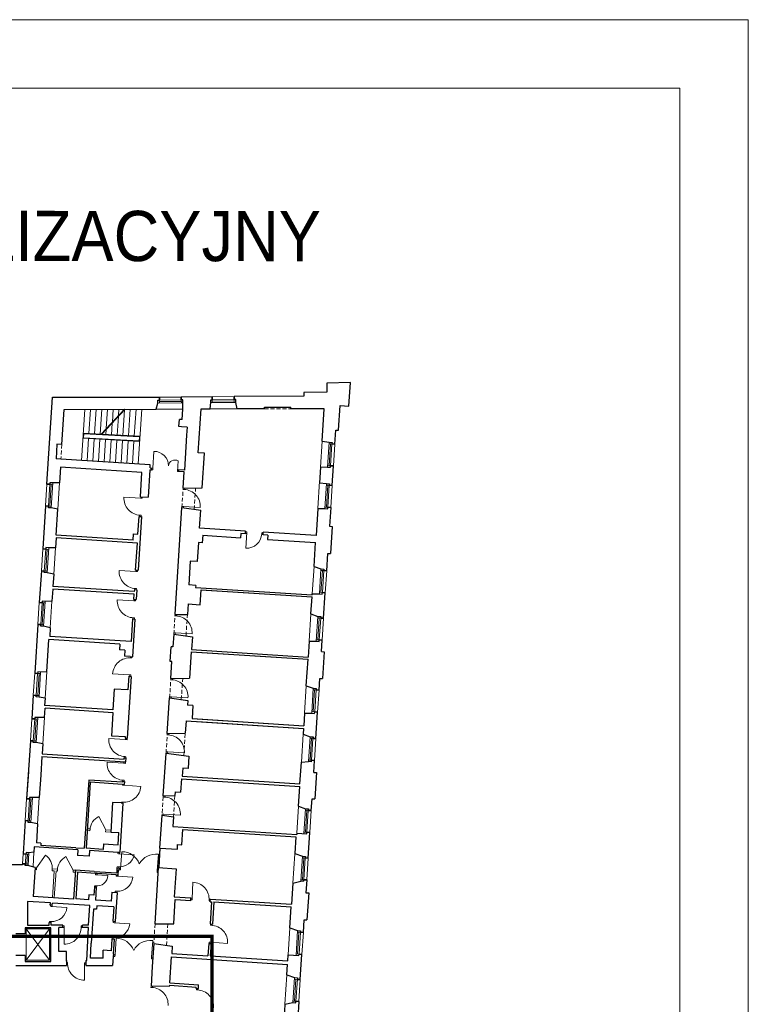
# Model space of a CAD drawing. Header units: centimetres. Extents: x 690840 to 714026, y 27673 to 40762.
# Tile 127 of 162: x 712522 to 712708, y 32249 to 32500. Entities that reach past the tile are written whole.
import ezdxf

# ---------------------------------------------------------------- set-up
doc = ezdxf.new("R2010")
doc.units = ezdxf.units.CM
doc.linetypes.add('DASHED', pattern=[19.05, 12.7, -6.35])
for name, color, linetype, lineweight in [('Drzwi i okna', 51, 'Continuous', 9), ('Opis', 102, 'Continuous', 9), ('Przekrojowa', 253, 'Continuous', 25), ('Ramka', 255, 'Continuous', 9), ('S3_obrys zakresu', 1, 'Continuous', 5), ('Widokowa', 140, 'Continuous', 9)]:
    doc.layers.add(name, color=color, linetype=linetype, lineweight=lineweight)
doc.layers.add('Obrys powierzchni', color=50, linetype='Continuous', lineweight=9, plot=False)
doc.styles.add('ARIELCE', font='arial.ttf', dxfattribs={"width": 0.9})

# ---------------------------------------------------------------- blocks, each defined once
blk = doc.blocks.new('zw$2918')
at = {"layer": 'Drzwi i okna', "color": 0}
for p, q in [((3569.7, -430.1), (3574.6, -344.7)), ((3695.7, -447.3), (3698.8, -392.9)), ((3569.1, -439.1), (3562.6, -438.7)), ((3569.7, -430.1), (3563.1, -429.7)), ((3569.7, -430.1), (3569.1, -439.1)), ((3696.2, -438.3), (3695.7, -447.3)), ((3695.7, -447.3), (3702.3, -447.7)), ((3696.2, -438.3), (3702.8, -438.7)), ((3723.9, -538.3), (3724.4, -531.7)), ((3732.9, -538.9), (3723.9, -538.3)), ((3731.9, -538.8), (3732.4, -531.6)), ((3731.9, -538.8), (3731.9, -538.8)), ((3507.5, -583.5), (3422.1, -578)), ((3506.5, -583.4), (3515.4, -584)), ((3507.9, -576.5), (3507.5, -583.5)), ((3515.4, -584), (3515.9, -576.8)), ((3718.3, -625), (3717.9, -631.5)), ((3727.3, -625.6), (3718.3, -625)), ((3725.9, -632.7), (3726.3, -625.6)), ((3726.3, -625.6), (3811.7, -631)), ((3500.9, -670.1), (3509.9, -670.7)), ((3501.9, -670.2), (3501.5, -676.2)), ((3509.9, -670.7), (3509.5, -676.4)), ((4042.2, -762.9), (4048.6, -763.3)), ((4049.1, -755.3), (4042.6, -754.9)), ((4048.9, -758.8), (4044, -838.7)), ((4048.6, -764.3), (4049.1, -755.3)), ((4125.3, -769), (4125.9, -760)), ((4125.4, -768), (4132, -768.4)), ((4125.9, -760), (4132.5, -760.4)), ((3483.3, -957.6), (3398, -952.1)), ((3483.8, -950.6), (3483.3, -957.6)), ((3491.3, -958.1), (3491.8, -950.9)), ((3482.3, -957.6), (3491.3, -958.1)), ((3476.7, -1044.3), (3485.7, -1044.9)), ((3477.7, -1044.3), (3477.3, -1050.3)), ((3485.7, -1044.9), (3485.3, -1050.6)), ((3473.5, -1107.4), (3388.1, -1101.9)), ((3473.9, -1100.4), (3473.5, -1107.4)), ((3481.4, -1107.9), (3481.9, -1100.7)), ((3472.5, -1107.3), (3481.4, -1107.9)), ((3466.9, -1194), (3475.9, -1194.6)), ((3467.9, -1194.1), (3467.5, -1200.1)), ((3475.9, -1194.6), (3475.5, -1200.3)), ((3682.3, -1184), (3682.7, -1177.4)), ((3691.2, -1184.6), (3682.3, -1184)), ((3690.2, -1184.5), (3690.7, -1177.3)), ((3690.2, -1184.5), (3690.2, -1184.5)), ((3676.7, -1270.7), (3676.3, -1277.2)), ((3685.7, -1271.3), (3676.7, -1270.7)), ((3684.2, -1278.3), (3684.7, -1271.2)), ((3684.7, -1271.2), (3770, -1276.7)), ((3454.2, -1398.8), (3463.2, -1399.3)), ((3455.2, -1398.8), (3455.6, -1392.8)), ((3463.2, -1399.3), (3463.6, -1393.3)), ((3449.9, -1485.6), (3364.5, -1480.3)), ((3448.9, -1485.5), (3457.8, -1486.1)), ((3449.4, -1492.6), (3449.9, -1485.6)), ((3457.8, -1486.1), (3457.4, -1493.1)), ((3661.2, -1510.3), (3661.7, -1503.7)), ((3669.2, -1510.8), (3669.6, -1504.2)), ((3669.6, -1504.2), (3669.6, -1504.2)), ((3670.2, -1510.9), (3661.2, -1510.3)), ((3669.2, -1510.8), (3669.2, -1510.8)), ((3655.6, -1597), (3655.2, -1603.5)), ((3664.6, -1597.6), (3655.6, -1597)), ((3663.2, -1604), (3663.6, -1597.5)), ((3663.6, -1597.5), (3748.9, -1603)), ((3430.5, -1809), (3430.1, -1816)), ((3438.1, -1816.6), (3438.5, -1809.5)), ((3642.9, -1791.7), (3643.5, -1785.1)), ((3651.9, -1792.3), (3642.9, -1791.7)), ((3650.9, -1792.2), (3651.4, -1785)), ((3650.9, -1792.2), (3650.9, -1792.2)), ((3651.3, -1785.6), (3651.3, -1785.6)), ((3430.1, -1816), (3344.8, -1810.6)), ((3429.1, -1816), (3438.1, -1816.6)), ((3423.5, -1902.7), (3432.5, -1903.3)), ((3424.5, -1902.8), (3424.1, -1908.8)), ((3432.5, -1903.3), (3432.1, -1909.3)), ((3637.4, -1878.4), (3637, -1884.9)), ((3646.4, -1879), (3637.4, -1878.4)), ((3644.9, -1886), (3645.4, -1879)), ((3645.4, -1879), (3730.7, -1884.4)), ((3421.3, -1936.7), (3336, -1931.2)), ((3420.3, -1936.7), (3429.3, -1937.3)), ((3421.8, -1929.7), (3421.3, -1936.7)), ((3429.3, -1937.3), (3429.7, -1930.2)), ((3414.7, -2023.4), (3423.7, -2024)), ((3415.1, -2048.8), (3415.3, -2044.5)), ((3424, -2049.4), (3415.1, -2048.8)), ((3415.7, -2023.5), (3415.3, -2029.5)), ((3423.3, -2045.1), (3423, -2049.3)), ((3423, -2049.3), (3508.4, -2054.9)), ((3423.7, -2024), (3423.3, -2030)), ((3622.6, -2109.1), (3623, -2102.5)), ((3631.6, -2109.6), (3622.6, -2109.1)), ((3630.6, -2109.6), (3631, -2103)), ((3630.6, -2109.6), (3630.6, -2109.5)), ((3631, -2103), (3631, -2103)), ((3409.4, -2135.5), (3409.1, -2139.3)), ((3418.4, -2136.1), (3409.4, -2135.5)), ((3417.4, -2136), (3417.1, -2139.9)), ((3617, -2195.8), (3616.6, -2202.3)), ((3626, -2196.4), (3617, -2195.8)), ((3624.6, -2202.8), (3625, -2196.3)), ((3625, -2196.3), (3710.3, -2201.8)), ((3390.5, -2398.4), (3390.9, -2391.8)), ((3399.6, -2399), (3390.6, -2398.4)), ((3395, -2398.7), (3474.8, -2403.8)), ((3399.5, -2399), (3399.9, -2392.4)), ((3405.2, -2473.6), (3411.2, -2388.3)), ((3591.8, -2486.9), (3598, -2401.6)), ((3276.3, -2506.3), (3276.7, -2499.7)), ((3285.3, -2506.8), (3276.3, -2506.3)), ((3276.3, -2506.3), (3340.7, -2510.4)), ((3285.3, -2506.8), (3285.7, -2500.3)), ((3383.1, -2513.1), (3383.5, -2506.6)), ((3392.1, -2513.7), (3383.2, -2513.2)), ((3387.1, -2464.9), (3386.7, -2471.4)), ((3396.1, -2465.5), (3387.1, -2464.9)), ((3387.6, -2513.4), (3467.4, -2518.6)), ((3392.1, -2513.7), (3392.5, -2507.1)), ((3395.7, -2472), (3396.1, -2465.5)), ((3404.7, -2481.6), (3398.2, -2481.2)), ((3398.7, -2473.2), (3405.2, -2473.6)), ((3405.3, -2472.6), (3404.7, -2481.6)), ((3591.8, -2485.9), (3591.2, -2494.9)), ((3591.2, -2494.9), (3597.7, -2495.4)), ((3598.2, -2487.4), (3591.8, -2486.9)), ((3272.7, -2563.1), (3272.2, -2569.5)), ((3281.6, -2563.6), (3272.7, -2563.1)), ((3281.2, -2570.1), (3281.6, -2563.6)), ((3769.9, -2629.7), (3773.5, -2544.3)), ((3378.2, -2589.9), (3377.7, -2596.4)), ((3387.1, -2590.5), (3378.2, -2589.9)), ((3386.7, -2597), (3387.1, -2590.5)), ((3046.8, -2667.4), (3047.3, -2660.8)), ((3055.8, -2667.9), (3056.2, -2661.4)), ((3769.7, -2634.2), (3763.1, -2633.9)), ((3770.1, -2626.3), (3763.5, -2625.9)), ((3770.2, -2625.3), (3769.7, -2634.2)), ((3857, -2629.9), (3856.5, -2638.9)), ((3856.5, -2638.9), (3863, -2639.3)), ((3863.4, -2631.3), (3856.9, -2630.9)), ((3055.9, -2667.9), (3046.9, -2667.4)), ((3051.3, -2667.7), (3131.2, -2672.8)), ((3041.9, -2744.1), (3041.5, -2750.6)), ((3050.9, -2744.7), (3041.9, -2744.1)), ((3050.5, -2751.2), (3050.9, -2744.7)), ((3367.7, -2750.6), (3368.1, -2744.1)), ((3376.7, -2751.2), (3367.7, -2750.6)), ((3372.2, -2750.9), (3452, -2756.1)), ((3376.7, -2751.2), (3377.1, -2744.6)), ((3863.3, -2763.9), (3863.8, -2757.2)), ((3872.3, -2764.5), (3863.3, -2763.9)), ((3871.3, -2764.4), (3871.7, -2757.7)), ((3116.9, -2767.6), (3110.4, -2767.5)), ((3110.4, -2775.5), (3116.9, -2775.6)), ((3116.9, -2775.6), (3116.7, -2861.1)), ((3116.9, -2776.6), (3116.9, -2767.6)), ((3203.8, -2776.7), (3203.8, -2767.7)), ((3203.8, -2767.7), (3210.4, -2767.7)), ((3203.8, -2775.7), (3210.4, -2775.7)), ((3362.7, -2827.4), (3362.3, -2833.9)), ((3371.7, -2828), (3362.7, -2827.4)), ((3371.3, -2834.5), (3371.7, -2828)), ((3376.8, -2915.7), (3382.7, -2830.4)), ((3563.4, -2927.7), (3569, -2842.4)), ((3857.8, -2850.7), (3857.4, -2857.1)), ((3866.8, -2851.2), (3857.8, -2850.7)), ((3865.3, -2857.6), (3865.7, -2851.2)), ((3865.7, -2851.2), (3951.1, -2856.6)), ((3370.2, -2915.3), (3376.7, -2915.7)), ((3376.8, -2914.7), (3376.2, -2923.6)), ((3134.3, -2954.4), (3128.8, -2954.3)), ((3134.2, -2962.4), (3128.8, -2962.3)), ((3134.2, -2963.4), (3134.3, -2954.4)), ((3221.2, -2959.2), (3220.4, -3044.7)), ((3221.1, -2964.2), (3221.2, -2955.2)), ((3221.2, -2955.2), (3227.9, -2955.2)), ((3227.4, -2963.2), (3221.2, -2963.2)), ((3376.2, -2923.6), (3369.7, -2923.2)), ((3563.4, -2926.7), (3562.8, -2935.7)), ((3562.8, -2935.7), (3569.3, -2936.1)), ((3569.9, -2928.2), (3563.4, -2927.7)), ((3559.9, -3081.2), (3560.3, -3074.6)), ((3568.8, -3081.8), (3559.9, -3081.2)), ((3567.8, -3081.8), (3568.3, -3075.1)), ((3792, -3093.7), (3792.4, -3087)), ((3800.9, -3094.3), (3792, -3093.7)), ((3800, -3094.2), (3800.4, -3087.5))]:
    blk.add_line(p, q, dxfattribs=at)
at = {"layer": 'Drzwi i okna', "color": 0, "ltscale": 1.6}
for p, q in [((3329.2, -2277.6), (3294.8, -2209.1)), ((2976.8, -2470.3), (3022.7, -2406.9)), ((3163, -2482.3), (3125.6, -2413.6))]:
    blk.add_line(p, q, dxfattribs=at)
for centre, radius, start, end in [((3576.9, -416.8), 72.1, 359.2141, 91.852), ((3682.4, -422.3), 33.7, 60.7354, 172.2871), ((3725.1, -625.3), 86.7, 356.2036, 87.8142), ((3508.7, -583.7), 86.7, 176.193, 267.8036), ((3484.5, -957.9), 86.7, 176.193, 267.8036), ((3474.7, -1107.6), 86.7, 176.193, 267.8036), ((3683.4, -1271), 86.7, 356.2036, 87.8142), ((3451.1, -1485.5), 86.7, 84.979, 176.5896), ((3662.4, -1597.3), 86.7, 356.2036, 87.8142), ((3644.1, -1878.7), 86.7, 356.2036, 87.8142), ((3431.3, -1816.3), 86.7, 176.193, 267.8036), ((3422.5, -1937), 86.7, 176.193, 267.8036), ((3421.8, -2049.4), 86.7, 264.7676, 356.3783), ((3623.8, -2196), 86.7, 356.2036, 87.8142), ((3326.4, -2279.7), 77.4, 114.1138, 177.9529), ((2975.9, -2472.7), 80.7, 354.5264, 54.6033), ((3399, -2388.1), 77.4, 264.5446, 348.3084), ((3410.9, -2483.8), 95.4, 20.051, 89.8558), ((3584.7, -2496.1), 95.4, 81.999, 151.8038), ((3163.5, -2484.8), 80.7, 117.9982, 178.0752), ((3283.1, -2505.9), 57.8, 264.0905, 355.5263), ((3770.1, -2631), 86.7, 356.1135, 87.7241), ((3864.5, -2850.9), 86.7, 356.2036, 87.8142), ((3117.1, -2774.3), 86.7, 269.771, 1.3816), ((3382.5, -2925.8), 95.4, 20.4286, 90.2334), ((3556.3, -2937), 95.4, 82.3767, 152.1814), ((3221, -2957.9), 86.7, 177.9873, 269.5979), ((3561, -3168.2), 86.7, 356.2036, 87.8142), ((3793.2, -3180.7), 86.7, 356.2036, 87.8142)]:
    blk.add_arc(centre, radius, start, end, dxfattribs=at)
at = {"layer": 'Drzwi i okna', "color": 0}
for centre, radius, start, end in [((3505.8, -661.7), 78.2, 84.6681, 87.9667), ((4047.9, -761), 77.8, 267.1102, 356.4843), ((4126.8, -764.7), 78.2, 174.843, 178.1416), ((3481.7, -1035.8), 78.2, 84.6681, 87.9667), ((3471.9, -1185.6), 78.2, 84.6681, 87.9667), ((3458.1, -1407.8), 78.2, 264.816, 268.1145), ((3428.5, -1894.2), 78.2, 84.6681, 87.9667), ((3419.7, -2014.9), 78.2, 84.6681, 87.9667), ((3414.5, -2127.1), 78.2, 84.6046, 87.9032), ((3482.9, -2482.5), 78.2, 174.3635, 177.6621), ((3513.6, -2484.6), 78.2, 354.1927, 357.4913), ((3283.2, -2485.4), 78.2, 264.6739, 267.9724), ((3389.8, -2512.7), 77.8, 266.3349, 355.7089), ((3388.7, -2512.3), 78.2, 264.6779, 267.9764), ((3778.7, -2630.1), 78.2, 355.2588, 358.5574), ((3053.6, -2667), 77.8, 266.3349, 355.7089), ((3052.5, -2666.5), 78.2, 264.6779, 267.9764), ((3374.4, -2750.2), 77.8, 266.3349, 355.7089), ((3195, -2772.3), 78.2, 178.2461, 181.5447), ((3373.3, -2749.8), 78.2, 264.6779, 267.9764), ((3143.1, -2959), 78.2, 357.8242, 1.1228), ((3454.5, -2924), 78.2, 174.7412, 178.0397), ((3485.2, -2926), 78.2, 354.5703, 357.8689)]:
    blk.add_arc(centre, radius, start, end, dxfattribs=at)
at = {"layer": 'Przekrojowa', "color": 0, "ltscale": 1.6}
for p, q in [((4577.8, 6.7), (4456.8, 3.7)), ((4456.8, 3.7), (4456.8, -41.3)), ((4570.1, -113.3), (4577.8, 6.7)), ((4456.8, -41.3), (4340.8, -44.1)), ((4340.8, -44.1), (4340.8, -62.1)), ((3029.2, -511.4), (3057.8, -68.3)), ((3057.8, -68.3), (3602.8, -67.7)), ((3587.4, -129.3), (3595.3, -97.5)), ((3872.8, -65.6), (3714.8, -66.8)), ((3861.6, -127.2), (3865.2, -95.4)), ((4340.8, -62.1), (3984.8, -64.7)), ((3999.3, -127.1), (3993.3, -94.3)), ((3105.4, -308.9), (3116.9, -130)), ((3116.9, -130), (3587.4, -129.3)), ((3718.4, -181.8), (3721.8, -129.5)), ((3801.1, -351.3), (3815.6, -127.2)), ((3815.6, -127.2), (3861.6, -127.2)), ((4139.3, -127), (3999.3, -127.1)), ((4139.3, -118.9), (4274.3, -118.8)), ((4139.3, -127), (4139.3, -118.9)), ((4274.3, -126.9), (4274.3, -118.8)), ((4443.9, -126.8), (4274.3, -126.9)), ((4433.2, -292.7), (4443.9, -126.8)), ((4517.1, -236.2), (4525.2, -110.4)), ((4525.2, -110.4), (4570.1, -113.3)), ((3703, -217.9), (3705.4, -181)), ((3718.4, -181.8), (3705.4, -181)), ((3716, -218.7), (3703, -217.9)), ((3744.4, -220.6), (3716, -218.7)), ((3744.4, -220.6), (3741.8, -260.9)), ((4498.5, -307.1), (4503.1, -235.3)), ((4503.1, -235.3), (4517.1, -236.2)), ((3741.8, -260.9), (3730.3, -440.5)), ((4433.2, -292.7), (4469.3, -297.5)), ((3080.4, -307.2), (3075.6, -382.1)), ((3105.4, -308.9), (3080.4, -307.2)), ((3833.1, -353.4), (3801.1, -351.3)), ((3100.5, -383.7), (3075.6, -382.1)), ((3556.6, -413.2), (3100.5, -383.7)), ((3821.6, -530.6), (3833.1, -353.4)), ((3099, -424.8), (3093.8, -504.8)), ((3514.1, -451.6), (3099, -424.8)), ((3506, -576.3), (3514.1, -451.6)), ((3555, -438.2), (3546, -578.9)), ((3555, -438.2), (3562.6, -438.7)), ((3555.6, -429.2), (3556.6, -413.2)), ((3555.6, -429.2), (3563.1, -429.7)), ((3562.6, -438.7), (3563.1, -429.7)), ((3702.3, -447.7), (3702.8, -438.7)), ((3729.7, -449.5), (3702.3, -447.7)), ((3730.3, -440.5), (3702.8, -438.7)), ((3724.4, -531.7), (3729.7, -449.5)), ((4424.8, -424.2), (4419.6, -504.3)), ((4424.8, -424), (4461.1, -424.7)), ((4484.8, -518.7), (4491.3, -418.9)), ((3093.8, -504.8), (3059.4, -505.5)), ((3724.4, -531.7), (3821.6, -530.6)), ((4419.6, -504.3), (4455.6, -509)), ((3506, -576.3), (3546, -578.9)), ((3022, -623.1), (3007.9, -842.7)), ((3085.1, -640), (3051.2, -632.8)), ((3076.5, -772.1), (3085.1, -640)), ((3682.7, -1177.4), (3717.9, -631.5)), ((3717.9, -631.5), (3814.2, -645.2)), ((3808.4, -736.6), (3814.2, -645.2)), ((4411.1, -635.7), (4402.1, -774.6)), ((4411.1, -635.5), (4447.4, -636.3)), ((4477.6, -630.5), (4471.4, -726.3)), ((3493.7, -766.9), (3499.6, -676.1)), ((3511.6, -676.9), (3493.9, -951.3)), ((3499.6, -676.1), (3511.6, -676.9)), ((4042.9, -751.6), (3808.4, -736.6)), ((4042, -764.6), (4042.9, -751.6)), ((4471.4, -726.3), (4485.4, -727.2)), ((4485.4, -727.2), (4476.4, -866.3)), ((3075.6, -786), (3072.4, -836.1)), ((3490.8, -812.8), (3075.6, -786)), ((3468.7, -797.4), (3076.5, -772.1)), ((3468.7, -797.4), (3470.8, -765.5)), ((3470.8, -765.5), (3493.7, -766.9)), ((3824.1, -772.7), (3821.6, -810.6)), ((3824.1, -772.7), (4017.7, -785.1)), ((4019.1, -763.1), (4017.7, -785.1)), ((4042, -764.6), (4019.1, -763.1)), ((4131.9, -770.3), (4132.7, -757.4)), ((4156.8, -771.9), (4131.9, -770.3)), ((4156.8, -771.9), (4131.9, -770.3)), ((4402.1, -774.6), (4132.7, -757.4)), ((4156.8, -771.9), (4155.4, -793.9)), ((4155.4, -793.9), (4399.9, -809.5)), ((3072.4, -836.1), (3038.1, -836.8)), ((3481.9, -950.6), (3490.8, -812.8)), ((3802.7, -809.4), (3796.4, -907.2)), ((3821.6, -810.6), (3802.7, -809.4)), ((4392, -931.6), (4399.9, -809.5)), ((3760.4, -904.9), (3752.6, -1026.6)), ((3796.4, -907.2), (3760.4, -904.9)), ((4456.7, -954.2), (4462.5, -865.4)), ((4462.5, -865.4), (4476.4, -866.3)), ((3000.7, -954.5), (2990.2, -1116.1)), ((3481.9, -950.6), (3493.9, -951.3)), ((4392, -931.6), (4427.5, -944.6)), ((3063.7, -971.3), (3029.9, -964.1)), ((3063.7, -971.3), (3059.7, -1033.5)), ((3058.8, -1047.5), (3054.8, -1109.5)), ((3473.9, -1074.3), (3058.8, -1047.5)), ((3474.8, -1060.3), (3059.7, -1033.5)), ((3475.5, -1050.3), (3474.8, -1060.3)), ((3475.5, -1050.3), (3487.4, -1051.1)), ((3487.4, -1051.1), (3484.2, -1101)), ((3788.5, -1028.9), (3752.6, -1026.6)), ((3788.5, -1028.9), (3787.9, -1038.9)), ((3787.9, -1038.9), (4382.6, -1077)), ((3811.2, -1127.4), (3816.2, -1050.6)), ((3816.2, -1050.6), (4382, -1087.1)), ((3816.2, -1050.6), (4382, -1087.1)), ((3841.1, -1052.2), (4382, -1087.1)), ((3841.1, -1052.2), (4382, -1087.1)), ((3472.2, -1100.2), (3473.9, -1074.3)), ((3472.2, -1100.2), (3484.2, -1101)), ((4376.4, -1174.1), (4382, -1087.1)), ((4382.6, -1077), (4383, -1071.3)), ((4383, -1071.1), (4419.3, -1071.8)), ((4441.1, -1196.7), (4449.5, -1066)), ((3054.8, -1109.5), (3020.4, -1110.3)), ((3749.3, -1123.4), (3745.9, -1176.6)), ((3749.3, -1123.4), (3811.2, -1127.4)), ((3465.8, -1200), (3458.3, -1315.8)), ((3477.8, -1200.8), (3465.4, -1393.4)), ((3465.8, -1200), (3477.8, -1200.8)), ((3682.7, -1177.4), (3745.9, -1176.6)), ((4376.4, -1174.1), (4411.9, -1187.1)), ((2983, -1227.9), (2966.9, -1477.4)), ((3046.1, -1244.7), (3012.2, -1237.6)), ((3046.1, -1244.7), (3043.2, -1289)), ((3028.5, -1470.8), (3039.3, -1304.8)), ((3401.4, -1328.2), (3039.3, -1304.8)), ((3458.3, -1315.8), (3043.2, -1289)), ((3676.3, -1277.2), (3672, -1343)), ((3676.3, -1277.2), (3771.6, -1290.7)), ((3771.6, -1290.7), (3767.4, -1356)), ((3401.4, -1328.2), (3399.5, -1358.1)), ((3658.2, -1417.3), (3663, -1342.5)), ((3672, -1343), (3663, -1342.5)), ((3767.4, -1356), (4362.2, -1394.4)), ((4367.4, -1313.8), (4362.2, -1394.4)), ((4367.4, -1313.6), (4403.7, -1314.3)), ((4430.1, -1366.4), (4433.9, -1308.5)), ((3427.4, -1359.9), (3399.5, -1358.1)), ((3427.4, -1359.9), (3425.5, -1389.8)), ((3453.4, -1391.6), (3425.5, -1389.8)), ((3453.4, -1392.6), (3453.4, -1391.6)), ((3453.4, -1392.6), (3465.4, -1393.4)), ((3764.6, -1367.5), (3755.9, -1502.6)), ((3764.6, -1367.5), (4361.4, -1406)), ((3820.5, -1371.1), (4361.4, -1406)), ((4352.7, -1540.8), (4361.4, -1406)), ((4430.1, -1366.4), (4444.1, -1367.3)), ((4444.1, -1367.3), (4435.3, -1504.5)), ((3667.2, -1417.9), (3658.2, -1417.3)), ((3661.7, -1503.7), (3667.2, -1417.9)), ((3028.5, -1470.8), (2997.1, -1471.5)), ((3458.9, -1493.2), (3438.5, -1809.5)), ((3446.9, -1492.4), (3442.4, -1562.3)), ((3446.9, -1492.4), (3458.9, -1493.2)), ((3661.7, -1503.7), (3755.9, -1502.6)), ((4417.4, -1563.4), (4421.3, -1503.6)), ((4421.3, -1503.6), (4435.3, -1504.5)), ((3372.6, -1557.8), (3365.7, -1664.6)), ((3442.4, -1562.3), (3372.6, -1557.8)), ((4352.7, -1540.8), (4388.2, -1553.8)), ((2959.7, -1589.1), (2951.9, -1709.9)), ((3019.8, -1605.3), (2988.9, -1598.8)), ((3019.8, -1605.3), (3017.4, -1642.1)), ((3643.5, -1785.1), (3655.2, -1603.5)), ((3655.2, -1603.5), (3748.6, -1616.7)), ((3016.5, -1703.3), (3019.5, -1656.2)), ((3365.7, -1664.6), (3017.4, -1642.1)), ((3367.8, -1678.7), (3019.5, -1656.2)), ((3748.6, -1616.7), (3747, -1640.5)), ((3774, -1642.2), (3747, -1640.5)), ((3774, -1642.2), (3769.7, -1708.5)), ((3016.5, -1703.3), (2982.1, -1704)), ((3360.1, -1798.2), (3367.8, -1678.7)), ((3769.7, -1708.5), (4339.5, -1745.3)), ((3769.7, -1708.5), (4339.5, -1745.3)), ((4343.7, -1680.4), (4339.5, -1745.3)), ((4343.7, -1680.3), (4380, -1681)), ((4401.5, -1809.9), (4410.2, -1675.2)), ((3738.9, -1720.1), (3734.8, -1784)), ((3738.9, -1720.1), (4338.6, -1758.9)), ((3797.8, -1723.9), (4338.6, -1758.9)), ((3798.6, -1710.4), (4339.5, -1745.3)), ((3798.6, -1710.4), (4339.5, -1745.3)), ((4338.6, -1758.9), (4336.8, -1788.2)), ((3429.9, -1802.7), (3360.1, -1798.2)), ((3429.5, -1809), (3429.9, -1802.7)), ((3429.5, -1809), (3438.5, -1809.5)), ((3643.4, -1785.1), (3734.8, -1784)), ((4336.8, -1788.2), (4372.3, -1801.2)), ((2944.7, -1821.6), (2925.6, -2118)), ((3007.7, -1838.5), (2973.9, -1831.3)), ((3007.7, -1838.5), (3004.5, -1888.8)), ((3003.6, -1902.7), (2997.4, -1998.2)), ((3003.6, -1902.7), (3430.7, -1930.3)), ((3004.5, -1888.8), (3422.6, -1915.7)), ((3422.6, -1915.7), (3423.1, -1908.8)), ((3423.1, -1908.8), (3432.1, -1909.3)), ((3432.1, -1909.3), (3430.7, -1930.3)), ((3623, -2102.5), (3637, -1884.9)), ((3637, -1884.9), (3753.3, -1901.4)), ((3753.3, -1901.4), (3749.2, -1964.3)), ((4320.4, -2041.7), (4327.5, -1931.1)), ((4327.5, -1931.1), (4364.1, -1928.5)), ((4378.8, -1929.5), (4364.1, -1928.5)), ((4390.3, -1983.6), (4394.2, -1922.7)), ((2934.4, -1981.3), (2925.6, -2118)), ((2997.4, -1998.2), (2990.1, -2111.4)), ((3722.3, -1962.5), (3719.6, -2002.9)), ((3719.6, -2002.9), (4320.4, -2041.7)), ((3749.2, -1964.3), (3722.3, -1962.5)), ((4390.3, -1983.6), (4404.3, -1984.5)), ((4404.3, -1984.5), (4395.6, -2118.6)), ((3242.4, -2022.4), (3219.9, -2370.6)), ((3250.6, -2033.9), (3228.7, -2371.2)), ((3415, -2033.5), (3242.4, -2022.4)), ((3414.3, -2044.5), (3250.6, -2033.9)), ((3414.3, -2044.5), (3423.3, -2045.1)), ((3415.2, -2029.5), (3415, -2033.5)), ((3415.2, -2029.5), (3424.3, -2030.1)), ((3424.3, -2030.1), (3423.3, -2045.1)), ((3715.8, -2016.3), (3711.4, -2084.1)), ((3715.8, -2016.3), (4319.5, -2055.2)), ((4313, -2155.9), (4319.5, -2055.2)), ((2990.1, -2111.4), (2955.8, -2112.2)), ((3623, -2102.5), (3682.2, -2101.8)), ((3683.4, -2082.3), (3682.2, -2101.8)), ((3683.4, -2082.3), (3711.4, -2084.1)), ((3364.3, -2136.4), (3354.5, -2288.2)), ((3408.1, -2139.3), (3364.3, -2136.4)), ((3417.1, -2139.9), (3400.8, -2392.4)), ((3408.1, -2139.3), (3417.2, -2139.9)), ((4313, -2155.9), (4348.5, -2168.9)), ((4377.7, -2178.6), (4381.7, -2117.7)), ((4381.7, -2117.7), (4395.6, -2118.6)), ((3605.8, -2369.9), (3616.6, -2202.3)), ((3616.6, -2202.3), (3675.2, -2210.6)), ((3675.2, -2210.6), (3672, -2260)), ((2918.4, -2229.8), (2907.4, -2399.4)), ((2981.4, -2246.6), (2947.6, -2239.5)), ((2981.4, -2246.6), (2975.2, -2342.8)), ((3672, -2260), (4303.7, -2300.7)), ((3354.5, -2288.2), (3396.2, -2290.9)), ((3392.2, -2352.8), (3396.2, -2290.9)), ((3718.1, -2353.1), (3723.1, -2275.3)), ((3723.1, -2275.3), (4298.9, -2312.4)), ((4298.9, -2312.4), (4293.5, -2397)), ((4304.1, -2293.9), (4303.7, -2300.7)), ((4362.1, -2421.1), (4370.5, -2290.4)), ((2998.2, -2344.3), (2975.2, -2342.8)), ((2998.2, -2344.3), (2997.4, -2356.3)), ((3177.2, -2367.9), (2997.4, -2356.3)), ((3317.6, -2348), (3315.7, -2376.8)), ((3317.6, -2348), (3392.2, -2352.8)), ((3694.6, -2375.6), (3696.1, -2351.7)), ((3696.1, -2351.7), (3718.1, -2353.1)), ((2963.1, -2390.5), (2937.6, -2393.6)), ((2964.8, -2364.3), (2963.1, -2390.5)), ((3186.3, -2378.6), (2964.8, -2364.3)), ((3177.2, -2367.9), (3219.9, -2370.6)), ((3186.3, -2378.6), (3184.4, -2407.5)), ((3244.3, -2411.4), (3184.4, -2407.5)), ((3315.7, -2376.8), (3228.7, -2371.2)), ((3246.1, -2382.5), (3244.3, -2411.4)), ((3391.8, -2391.9), (3246.1, -2382.5)), ((3400.8, -2392.4), (3391.8, -2391.9)), ((3605.8, -2369.9), (3694.6, -2375.6)), ((4293.5, -2397), (4332.9, -2411.4)), ((2903.8, -2455.3), (2838.2, -2455.3)), ((2904.2, -2449.8), (2903.8, -2455.3)), ((2968.8, -2468.8), (2932.2, -2459.4)), ((2968.8, -2468.8), (2959.2, -2617.5)), ((3174.5, -2483.1), (3165, -2630.7)), ((3270.3, -2489.2), (3174.5, -2483.1)), ((3184.9, -2493.7), (3176.2, -2629.5)), ((3275.7, -2499.6), (3184.9, -2493.7)), ((3270.3, -2489.2), (3385.1, -2496.6)), ((3285.7, -2500.3), (3275.7, -2499.6)), ((3381.5, -2506.4), (3285.7, -2500.3)), ((3381.5, -2506.4), (3393.4, -2507.2)), ((3386.7, -2471.4), (3385.1, -2496.6)), ((3386.7, -2471.4), (3398.8, -2472.2)), ((3393.4, -2507.2), (3395.1, -2481)), ((3395.1, -2481), (3398.2, -2481.2)), ((3398.2, -2481.2), (3398.8, -2472.2)), ((3580.8, -2757.1), (3599.3, -2469.7)), ((3599.3, -2469.7), (3688.2, -2475.4)), ((3688.2, -2475.4), (3678.9, -2618.1)), ((4283.7, -2548.6), (4276.7, -2656.7)), ((4283.7, -2548.6), (4324.7, -2538.7)), ((4339.5, -2539.7), (4324.7, -2538.7)), ((4354.9, -2532.9), (4350.7, -2597.7)), ((3243.6, -2608.8), (3242, -2633.7)), ((3268.6, -2610.4), (3243.6, -2608.8)), ((3271.2, -2569.5), (3268.6, -2610.4)), ((3281.2, -2570.1), (3271.2, -2569.5)), ((3281.2, -2570.1), (3277, -2636)), ((3359.8, -2595.2), (3356.8, -2641.1)), ((3359.8, -2595.2), (3387.6, -2597)), ((3387.6, -2597), (3378.1, -2744.7)), ((4350.7, -2597.7), (4364.7, -2598.6)), ((4364.7, -2598.6), (4355.8, -2736.8)), ((3046.9, -2649.8), (2930.1, -2642.2)), ((2930.1, -2642.2), (2930.1, -2763.2)), ((3165, -2630.7), (2959.2, -2617.5)), ((3046.3, -2660.7), (3046.9, -2649.8)), ((3056.2, -2661.4), (3046.3, -2660.7)), ((3056.2, -2661.4), (3056.8, -2650.4)), ((3247.5, -2662.7), (3056.8, -2650.4)), ((3242, -2633.7), (3176.2, -2629.5)), ((3241.8, -2763.5), (3247.5, -2662.7)), ((3356.8, -2641.1), (3277, -2636)), ((3283.1, -2664.4), (3281.9, -2682.4)), ((3370.9, -2670.1), (3283.1, -2664.4)), ((3676.1, -2756), (3684.1, -2632.1)), ((3678.9, -2618.1), (3763.8, -2623.6)), ((3684.1, -2632.1), (3762.9, -2637.2)), ((3762.9, -2637.2), (3763.8, -2623.6)), ((3868.7, -2644), (3861.4, -2757.1)), ((3862.8, -2643.6), (3863.6, -2630.1)), ((3862.8, -2643.6), (3868.7, -2644)), ((3863.6, -2630.1), (4276.7, -2656.7)), ((3880.7, -2644.8), (3873.4, -2757.9)), ((3880.7, -2644.8), (4275.8, -2670.3)), ((3267, -2681.4), (3255.7, -2856.1)), ((3281.9, -2682.4), (3267, -2681.4)), ((3370.9, -2670.1), (3366.3, -2743.9)), ((4269, -2776.7), (4275.8, -2670.3)), ((2930.1, -2763.2), (3040.5, -2763.2)), ((3040.5, -2763.2), (3040.8, -2758.7)), ((3040.8, -2758.7), (3041.2, -2750.4)), ((3051.2, -2751), (3041.2, -2750.4)), ((3050.5, -2763.5), (3050.7, -2759.3)), ((3090.8, -2763.5), (3050.5, -2763.5)), ((3050.7, -2759.3), (3051.2, -2751)), ((3110.4, -2763.5), (3090.8, -2763.5)), ((3110.4, -2775.5), (3110.4, -2763.5)), ((3241.8, -2763.5), (3210.4, -2763.5)), ((3210.4, -2775.5), (3210.4, -2763.5)), ((3366.3, -2743.9), (3378.1, -2744.7)), ((3580.8, -2757.1), (3676.1, -2756)), ((3861.4, -2757.1), (3873.4, -2757.9)), ((4337.6, -2800.8), (4341.8, -2735.9)), ((4341.8, -2735.9), (4355.8, -2736.8)), ((2918.9, -2808.1), (2870.9, -2808.1)), ((3048.6, -2777), (2918.9, -2777)), ((2918.9, -2777), (2918.9, -2808.1)), ((3048.6, -2949.8), (3048.6, -2777)), ((3090.8, -2897.5), (3090.8, -2775.5)), ((3110.4, -2775.5), (3090.8, -2775.5)), ((3241.8, -2775.5), (3210.4, -2775.5)), ((3232.4, -2943.5), (3241.8, -2775.5)), ((4269, -2776.7), (4308.4, -2791.1)), ((3250.8, -2931.7), (3255.7, -2856.1)), ((3360.5, -2833.8), (3356.7, -2894.6)), ((3360.5, -2833.8), (3356.7, -2894.6)), ((3360.5, -2833.8), (3372.3, -2834.5)), ((3372.3, -2834.5), (3367.4, -2911.1)), ((3574.4, -2856.9), (3566.8, -2974.4)), ((3574.4, -2856.9), (3668.7, -2870.3)), ((3854.9, -2857), (3850.9, -2919.8)), ((3854.9, -2857), (3866.9, -2857.7)), ((3866.9, -2857.7), (3862.9, -2920.6)), ((3128.8, -2897.5), (3090.8, -2897.5)), ((3128.8, -2947.5), (3128.8, -2897.5)), ((3315.6, -2931.7), (3315.6, -2892)), ((3356.7, -2894.6), (3315.6, -2892)), ((3367.4, -2911.1), (3370.5, -2911.3)), ((3369.7, -2923.2), (3370.5, -2911.3)), ((3668.7, -2870.3), (3666.3, -2907.9)), ((3666.3, -2907.9), (3850.9, -2919.8)), ((4258, -2946.1), (4260, -2915.8)), ((4322.1, -3041.3), (4330.4, -2912.5)), ((2918.9, -2919.1), (2870.9, -2919.1)), ((2918.9, -2919.1), (2918.9, -2949.8)), ((2918.9, -2949.8), (3048.6, -2949.8)), ((3128.8, -2943.5), (3128.8, -2969.1)), ((3227.4, -2943.5), (3227.4, -2969.1)), ((3227.4, -2943.5), (3232.4, -2943.5)), ((3315.6, -2931.7), (3250.8, -2931.7)), ((3366.6, -2923), (3363.6, -2969.1)), ((3366.6, -2923), (3369.7, -2923.2)), ((3366.6, -2923), (3369.7, -2923.2)), ((3656.5, -3058.7), (3665.1, -2925.5)), ((3665.1, -2925.5), (4256.9, -2963.7)), ((3862.9, -2920.6), (4258, -2946.1)), ((4253.5, -3017.2), (4256.9, -2963.7)), ((2870.9, -2969.1), (3128.8, -2969.1)), ((3227.4, -2969.1), (3363.6, -2969.1)), ((3566.8, -2974.4), (3560.3, -3074.7)), ((3656.5, -3058.7), (3803.2, -3068.2)), ((4253.5, -3017.2), (4292.9, -3031.6)), ((3560.3, -3074.7), (3655.6, -3073.5)), ((3655.6, -3073.5), (3655.8, -3070.7)), ((3655.8, -3070.7), (3790.4, -3079.4)), ((3790, -3087), (3790.4, -3079.4)), ((3790, -3087), (3801.9, -3087.8)), ((3801.9, -3087.8), (3803.2, -3068.2)), ((4243.8, -3167.5), (4284.7, -3158.9)), ((4314.9, -3153), (4309.4, -3237.8)), ((4243.8, -3167.5), (4237.3, -3269.1))]:
    blk.add_line(p, q, dxfattribs=at)
at = {"layer": 'Przekrojowa', "color": 0}
for p, q in [((3595.2, -82.7), (3603, -82.6)), ((3595.3, -97.5), (3595.2, -82.7)), ((3603, -82.6), (3602.8, -67.7)), ((3602.8, -67.7), (3603, -82.6)), ((3714.9, -81.8), (3714.8, -66.8)), ((3714.8, -66.8), (3714.9, -81.8)), ((3722.7, -81.7), (3714.9, -81.8)), ((3721.8, -129.6), (3722.7, -81.7)), ((3865.2, -95.4), (3865.1, -80.6)), ((3865.1, -80.6), (3872.9, -80.6)), ((3872.9, -80.6), (3872.8, -65.6)), ((3872.8, -65.6), (3872.9, -80.6)), ((3984.9, -79.7), (3984.8, -64.7)), ((3984.8, -64.7), (3984.9, -79.7)), ((3992.7, -79.7), (3984.9, -79.7)), ((3992.8, -94.5), (3992.7, -79.7)), ((4469.3, -297.5), (4484.1, -298.4)), ((4484.1, -298.4), (4483.6, -306.2)), ((4483.6, -306.2), (4498.5, -307.1)), ((4498.5, -307.1), (4483.6, -306.2)), ((4461.1, -424.7), (4475.8, -425.7)), ((4475.8, -425.7), (4476.3, -417.9)), ((4476.3, -417.9), (4491.3, -418.9)), ((4491.3, -418.9), (4476.3, -417.9)), ((3044.2, -512.3), (3029.2, -511.4)), ((3029.2, -511.4), (3044.2, -512.3)), ((3044.7, -504.6), (3044.2, -512.3)), ((3059.4, -505.5), (3044.7, -504.6)), ((4455.6, -509), (4470.4, -510)), ((4470.4, -510), (4469.9, -517.7)), ((4469.9, -517.7), (4484.8, -518.7)), ((4484.8, -518.7), (4469.9, -517.7)), ((3037, -624.1), (3022, -623.1)), ((3022, -623.1), (3037, -624.1)), ((3036.5, -631.9), (3037, -624.1)), ((3051.2, -632.8), (3036.5, -631.9)), ((4447.4, -636.3), (4462.2, -637.3)), ((4462.2, -637.3), (4462.7, -629.5)), ((4462.7, -629.5), (4477.6, -630.5)), ((4477.6, -630.5), (4462.7, -629.5)), ((3022.8, -843.6), (3007.9, -842.7)), ((3007.9, -842.7), (3022.8, -843.6)), ((3023.3, -835.9), (3022.8, -843.6)), ((3038.1, -836.8), (3023.3, -835.9)), ((3015.6, -955.4), (3000.7, -954.5)), ((3000.7, -954.5), (3015.6, -955.4)), ((4427.5, -944.6), (4442.3, -945.5)), ((4442.3, -945.5), (4441.8, -953.3)), ((4441.8, -953.3), (4456.7, -954.2)), ((4456.7, -954.2), (4441.8, -953.3)), ((3015.1, -963.2), (3015.6, -955.4)), ((3029.9, -964.1), (3015.1, -963.2)), ((4419.3, -1071.8), (4434.1, -1072.8)), ((4434.1, -1072.8), (4434.6, -1065)), ((4434.6, -1065), (4449.5, -1066)), ((4449.5, -1066), (4434.6, -1065)), ((3005.2, -1117.1), (2990.2, -1116.1)), ((2990.2, -1116.1), (3005.2, -1117.1)), ((3005.7, -1109.3), (3005.2, -1117.1)), ((3020.4, -1110.3), (3005.7, -1109.3)), ((4411.9, -1187.1), (4426.7, -1188)), ((4426.7, -1188), (4426.2, -1195.8)), ((4426.2, -1195.8), (4441.1, -1196.7)), ((4441.1, -1196.7), (4426.2, -1195.8)), ((2997.9, -1228.8), (2983, -1227.9)), ((2983, -1227.9), (2997.9, -1228.8)), ((2997.4, -1236.6), (2997.9, -1228.8)), ((3012.2, -1237.6), (2997.4, -1236.6)), ((4403.7, -1314.3), (4418.4, -1315.3)), ((4418.4, -1315.3), (4418.9, -1307.5)), ((4418.9, -1307.5), (4433.9, -1308.5)), ((4433.9, -1308.5), (4418.9, -1307.5)), ((2981.8, -1478.3), (2966.9, -1477.4)), ((2966.9, -1477.4), (2981.8, -1478.3)), ((2982.3, -1470.6), (2981.8, -1478.3)), ((2997.1, -1471.5), (2982.3, -1470.6)), ((4388.2, -1553.8), (4403, -1554.7)), ((4403, -1554.7), (4402.5, -1562.5)), ((2974.6, -1590.1), (2959.7, -1589.1)), ((2959.7, -1589.1), (2974.6, -1590.1)), ((2974.1, -1597.8), (2974.6, -1590.1)), ((2988.9, -1598.8), (2974.1, -1597.8)), ((4402.5, -1562.5), (4417.4, -1563.4)), ((4417.4, -1563.4), (4402.5, -1562.5)), ((2967.3, -1703.1), (2966.8, -1710.8)), ((2982.1, -1704), (2967.3, -1703.1)), ((4380, -1681), (4394.8, -1682)), ((4394.8, -1682), (4395.3, -1674.2)), ((4395.3, -1674.2), (4410.2, -1675.2)), ((4410.2, -1675.2), (4395.3, -1674.2)), ((2966.8, -1710.8), (2951.9, -1709.9)), ((2951.9, -1709.9), (2966.8, -1710.8)), ((4372.3, -1801.2), (4387, -1802.2)), ((4387, -1802.2), (4386.5, -1810)), ((2959.6, -1822.6), (2944.7, -1821.6)), ((2944.7, -1821.6), (2959.6, -1822.6)), ((2959.1, -1830.4), (2959.6, -1822.6)), ((2973.9, -1831.3), (2959.1, -1830.4)), ((4386.5, -1810), (4401.5, -1810.9)), ((4401.5, -1810.9), (4386.5, -1810)), ((4378.8, -1929.5), (4379.3, -1921.7)), ((4379.3, -1921.7), (4394.2, -1922.7)), ((4394.2, -1922.7), (4379.3, -1921.7)), ((2941, -2111.2), (2940.5, -2119)), ((2955.8, -2112.2), (2941, -2111.2)), ((2940.5, -2119), (2925.6, -2118)), ((2925.6, -2118), (2940.5, -2119)), ((4348.5, -2168.9), (4363.3, -2169.9)), ((4363.3, -2169.9), (4362.8, -2177.6)), ((4362.8, -2177.6), (4377.7, -2178.6)), ((4377.7, -2178.6), (4362.8, -2177.6)), ((2933.3, -2230.8), (2918.4, -2229.8)), ((2918.4, -2229.8), (2933.3, -2230.8)), ((2932.8, -2238.5), (2933.3, -2230.8)), ((2947.6, -2239.5), (2932.8, -2238.5)), ((4304.1, -2293.9), (4355.1, -2297.2)), ((4355.1, -2297.2), (4355.6, -2289.4)), ((4355.6, -2289.4), (4370.5, -2290.4)), ((4370.5, -2290.4), (4355.6, -2289.4)), ((2922.4, -2400.4), (2907.4, -2399.4)), ((2907.4, -2399.4), (2922.4, -2400.4)), ((2922.9, -2392.7), (2922.4, -2400.4)), ((2937.6, -2393.6), (2922.9, -2392.7)), ((2937.6, -2393.6), (2922.9, -2392.7)), ((4332.9, -2411.4), (4347.7, -2412.4)), ((4347.7, -2412.4), (4347.2, -2420.1)), ((2919.1, -2450.8), (2904.2, -2449.8)), ((2904.2, -2449.8), (2919.1, -2450.8)), ((2918.6, -2458.5), (2919.1, -2450.8)), ((2933.4, -2459.5), (2918.6, -2458.5)), ((4347.2, -2420.1), (4362.1, -2421.1)), ((4362.1, -2421.1), (4347.2, -2420.1)), ((4339.5, -2539.7), (4340, -2531.9)), ((4340, -2531.9), (4354.9, -2532.9)), ((4354.9, -2532.9), (4340, -2531.9)), ((4308.4, -2791.1), (4323.2, -2792)), ((4323.2, -2792), (4322.7, -2799.8)), ((4322.7, -2799.8), (4337.6, -2800.8)), ((4337.6, -2800.8), (4322.7, -2799.8)), ((4260, -2915.8), (4315, -2919.3)), ((4315, -2919.3), (4315.5, -2911.6)), ((4315.5, -2911.6), (4330.4, -2912.5)), ((4330.4, -2912.5), (4315.5, -2911.6)), ((4292.9, -3031.6), (4307.7, -3032.5)), ((4307.7, -3032.5), (4307.2, -3040.3)), ((4307.2, -3040.3), (4322.1, -3041.3)), ((4322.1, -3041.3), (4307.2, -3040.3)), ((4284.7, -3158.9), (4299.4, -3159.8)), ((4299.4, -3159.8), (4299.9, -3152.1)), ((4299.9, -3152.1), (4314.9, -3153)), ((4314.9, -3153), (4299.9, -3152.1))]:
    blk.add_line(p, q, dxfattribs=at)
at = {"layer": 'Widokowa', "color": 0}
for p, q in [((3722.4, -96.5), (3595.3, -97.5)), ((3715.2, -81.8), (3603, -82.6)), ((3603, -82.6), (3603.1, -97.4)), ((3715, -89.2), (3603, -90)), ((3714.9, -81.8), (3715.1, -96.6)), ((3992.8, -94.5), (3865.2, -95.4)), ((3985.1, -79.7), (3872.9, -80.6)), ((3872.9, -80.6), (3873, -95.4)), ((3985, -87.1), (3873, -88)), ((3984.9, -79.7), (3985, -94.5)), ((4469.3, -297.5), (4461.1, -424.7)), ((4483.6, -306.2), (4468.8, -305.2)), ((4476.2, -305.7), (4469, -417.5)), ((4483.6, -305.9), (4476.3, -417.9)), ((4476.3, -417.9), (4461.6, -417)), ((3036.9, -624.3), (3044.2, -512.3)), ((3044.2, -512.3), (3058.9, -513.3)), ((3044.3, -624.6), (3051.6, -512.8)), ((3051.2, -632.8), (3059.4, -505.5)), ((4455.6, -509), (4447.4, -636.3)), ((4469.9, -517.7), (4455.1, -516.8)), ((4462.5, -517.3), (4455.3, -629)), ((4469.9, -517.5), (4462.7, -629.5)), ((3037, -624.1), (3051.7, -625.1)), ((4462.7, -629.5), (4447.9, -628.5)), ((3015.6, -955.6), (3022.8, -843.6)), ((3022.8, -843.6), (3037.6, -844.6)), ((3023, -955.9), (3030.2, -844.1)), ((3029.9, -964.1), (3038.1, -836.8)), ((4427.5, -944.6), (4419.3, -1071.8)), ((4441.8, -953.3), (4427, -952.3)), ((4434.4, -952.8), (4427.2, -1064.6)), ((4441.8, -953.1), (4434.6, -1065)), ((3015.6, -955.4), (3030.4, -956.4)), ((4434.6, -1065), (4419.8, -1064.1)), ((2997.9, -1229.1), (3005.2, -1117.1)), ((3005.2, -1117.1), (3019.9, -1118)), ((3005.3, -1229.3), (3012.5, -1117.6)), ((3012.2, -1237.6), (3020.4, -1110.3)), ((4411.9, -1187.1), (4403.7, -1314.3)), ((4426.2, -1195.8), (4411.4, -1194.8)), ((4418.8, -1195.3), (4411.6, -1307.1)), ((4426.2, -1195.5), (4418.9, -1307.5)), ((2997.9, -1228.8), (3012.7, -1229.8)), ((4418.9, -1307.5), (4404.2, -1306.6)), ((2974.6, -1590.3), (2981.8, -1478.3)), ((2981.8, -1478.3), (2996.6, -1479.3)), ((2982, -1590.6), (2989.2, -1478.8)), ((2988.9, -1598.8), (2997.1, -1471.5)), ((4388.2, -1553.8), (4380, -1681)), ((2974.6, -1590.1), (2989.4, -1591)), ((4402.5, -1562.5), (4387.7, -1561.5)), ((4395.1, -1562), (4387.9, -1673.8)), ((4402.5, -1562.2), (4395.3, -1674.2)), ((2973.9, -1831.3), (2982.1, -1704)), ((4395.3, -1674.2), (4380.5, -1673.3)), ((2959.6, -1822.8), (2966.8, -1710.8)), ((2966.8, -1710.8), (2981.6, -1711.8)), ((2967, -1823.1), (2974.2, -1711.3)), ((4372.3, -1801.2), (4364.1, -1928.5)), ((4386.5, -1810), (4371.8, -1809)), ((4379.1, -1809.5), (4371.9, -1921.2)), ((4386.6, -1809.7), (4379.3, -1921.7)), ((2959.6, -1822.6), (2974.4, -1823.6)), ((4379.3, -1921.7), (4364.6, -1920.8)), ((2933.3, -2231), (2940.5, -2119)), ((2940.5, -2119), (2955.3, -2119.9)), ((2940.7, -2231.2), (2947.9, -2119.5)), ((2947.6, -2239.5), (2955.8, -2112.2)), ((4348.5, -2168.9), (4340.3, -2296.2)), ((4362.8, -2177.6), (4348, -2176.7)), ((4355.4, -2177.2), (4348.2, -2288.9)), ((4362.8, -2177.4), (4355.6, -2289.4)), ((2933.3, -2230.8), (2948.1, -2231.7)), ((4355.6, -2289.4), (4340.8, -2288.5)), ((2919.1, -2451), (2922.4, -2400.4)), ((2922.4, -2400.4), (2937.1, -2401.4)), ((2926.5, -2451.2), (2929.7, -2400.9)), ((2933.4, -2459.5), (2937.6, -2393.6)), ((4332.9, -2411.4), (4324.7, -2538.7)), ((2919.1, -2450.8), (2933.9, -2451.7)), ((4347.2, -2420.1), (4332.4, -2419.2)), ((4339.8, -2419.7), (4332.6, -2531.4)), ((4347.2, -2419.9), (4340, -2531.9)), ((4340, -2531.9), (4325.2, -2530.9)), ((4308.4, -2791.1), (4300.2, -2918.4)), ((4322.7, -2799.8), (4307.9, -2798.8)), ((4315.3, -2799.3), (4308.1, -2911.1)), ((4322.7, -2799.6), (4315.5, -2911.6)), ((4315.5, -2911.6), (4300.7, -2910.6)), ((4292.9, -3031.6), (4284.7, -3158.9)), ((4307.2, -3040.3), (4292.4, -3039.3)), ((4299.8, -3039.8), (4292.6, -3151.6)), ((4307.2, -3040.1), (4299.9, -3152.1)), ((4299.9, -3152.1), (4285.2, -3151.1))]:
    blk.add_line(p, q, dxfattribs=at)
at = {"layer": 'Widokowa', "color": 0, "ltscale": 1.6}
for p, q in [((3602.8, -67.7), (3714.8, -66.8)), ((3872.8, -65.6), (3984.8, -64.7)), ((3205.3, -390.5), (3222.1, -129.8)), ((3243.2, -253), (3251.2, -129.8)), ((3272.2, -254.6), (3280.2, -129.7)), ((3301.2, -256.2), (3309.3, -129.7)), ((3305.2, -256.4), (3424.3, -129.5)), ((3309.4, -256.6), (3428.7, -129.5)), ((3332, -227.8), (3338.4, -129.7)), ((3363.2, -194.6), (3367.4, -129.6)), ((3394.5, -161.3), (3396.5, -129.6)), ((3417, -262.6), (3425.3, -133.1)), ((3445.9, -264.2), (3454.6, -129.5)), ((3474.9, -265.8), (3483.7, -129.5)), ((3494.8, -407.3), (3512.8, -129.4)), ((3587.4, -129.3), (3721.9, -129.2)), ((3861.6, -127.2), (3999.3, -127.1)), ((3861.6, -127.2), (3999.3, -127.1)), ((3359.1, -259.4), (3362.9, -199.6)), ((3388, -261), (3394.1, -166.3)), ((3330.1, -257.8), (3331.7, -232.8)), ((3212.6, -277.7), (3502.1, -293.8)), ((3214.3, -251.4), (3503.9, -267.4)), ((3215.8, -274.9), (3217.1, -254.5)), ((3215.8, -274.9), (3499.3, -290.6)), ((3217.1, -254.5), (3500.7, -270.2)), ((3234.2, -392.4), (3241.5, -279.4)), ((3263.2, -394.2), (3270.5, -281)), ((3292.1, -396.1), (3299.5, -282.6)), ((3321.1, -398), (3328.4, -284.2)), ((3350, -399.9), (3357.4, -285.8)), ((3378.9, -401.7), (3386.3, -287.4)), ((3407.9, -403.6), (3415.3, -289)), ((3436.8, -405.5), (3444.2, -290.6)), ((3465.8, -407.3), (3473.2, -292.2)), ((3499.3, -290.6), (3500.7, -270.2)), ((4424.8, -424.2), (4433.2, -292.7)), ((4491.3, -418.9), (4498.5, -307.1)), ((4411.1, -635.7), (4420.1, -496)), ((3029.2, -511.4), (3022, -623.1)), ((3093.8, -504.8), (3085.1, -640)), ((4477.6, -630.5), (4484.8, -518.7)), ((3007.9, -842.7), (3000.7, -954.5)), ((3072.4, -836.1), (3063.7, -971.3)), ((4383, -1071.3), (4392, -931.6)), ((4449.5, -1066), (4456.7, -954.2)), ((2990.2, -1116.1), (2983, -1227.9)), ((3054.8, -1109.5), (3046.1, -1244.7)), ((4367.4, -1313.8), (4376.4, -1174.1)), ((4433.9, -1308.5), (4441.1, -1196.7)), ((2966.9, -1477.4), (2959.7, -1589.1)), ((3028.5, -1470.8), (3019.8, -1605.3)), ((4343.7, -1680.4), (4352.7, -1540.8)), ((4410.2, -1675.2), (4417.4, -1563.4)), ((3016.5, -1703.3), (3007.7, -1838.5)), ((2951.9, -1709.9), (2944.7, -1821.6)), ((4327.5, -1931.1), (4336.8, -1788.2)), ((4394.2, -1922.7), (4401.5, -1810.9)), ((2990.1, -2111.4), (2981.4, -2246.6)), ((2925.6, -2118), (2918.4, -2229.8)), ((4304.1, -2293.9), (4313, -2155.9)), ((4370.5, -2290.4), (4377.7, -2178.6)), ((3248.8, -2281.4), (3234.6, -2280.5)), ((3249.3, -2272.4), (3235.2, -2271.5)), ((3249.3, -2272.4), (3248.8, -2281.4)), ((3329.2, -2277.6), (3328.6, -2286.6)), ((3354.5, -2288.2), (3328.6, -2286.6)), ((3355.1, -2279.3), (3329.2, -2277.6)), ((2907.4, -2399.4), (2904.2, -2449.8)), ((2963.2, -2389.4), (2958.2, -2466.1)), ((3605.8, -2369.9), (3599.3, -2469.7)), ((3607.8, -2370), (3601.3, -2469.8)), ((4283.7, -2548.6), (4293.3, -2399.3)), ((4354.9, -2532.9), (4362.1, -2421.1)), ((2976.2, -2480.3), (2968.1, -2479.8)), ((2976.8, -2470.3), (2968.7, -2469.8)), ((2976.2, -2480.3), (2976.8, -2470.3)), ((3056, -2485.4), (3056.6, -2475.4)), ((3066, -2486.1), (3056, -2485.4)), ((3083.1, -2477.2), (3056.6, -2475.4)), ((3066, -2486.1), (3057.1, -2623.8)), ((3076, -2486.7), (3067, -2624.4)), ((3082.5, -2487.1), (3076, -2486.7)), ((3082.5, -2487.1), (3083.1, -2477.2)), ((3162.3, -2492.3), (3163, -2482.3)), ((3173.9, -2493), (3162.3, -2492.3)), ((3174.5, -2483.1), (3163, -2482.3)), ((2923, -2781.8), (3042.7, -2943)), ((2923, -2943), (3042.7, -2781.8)), ((2923, -2781.8), (3042.7, -2781.8)), ((2923, -2943), (2923, -2781.8)), ((3042.7, -2781.8), (3042.7, -2943)), ((4260, -2915.8), (4269, -2776.7)), ((4330.4, -2912.5), (4337.6, -2800.8)), ((3042.7, -2943), (2923, -2943)), ((4243.8, -3167.5), (4253.5, -3017.2)), ((4314.9, -3153), (4322.1, -3041.3))]:
    blk.add_line(p, q, dxfattribs=at)
at = {"layer": 'Widokowa', "color": 0, "linetype": 'DASHED', "ltscale": 1.6}
for p, q in [((4139.3, -127), (4274.3, -126.9)), ((3105.4, -308.9), (3100.5, -383.7)), ((3717.9, -631.5), (3724.4, -531.7)), ((3780.5, -640.4), (3787.6, -531)), ((3676.3, -1277.2), (3682.7, -1177.4)), ((3738.8, -1286.1), (3745.9, -1176.6)), ((3655.2, -1603.5), (3661.7, -1503.7)), ((3714.8, -1612), (3721.8, -1503)), ((3637, -1884.9), (3643.5, -1785.1)), ((3727.4, -1897.7), (3734.8, -1784)), ((3622.6, -2109.1), (3616.6, -2202.3)), ((3682.2, -2101.8), (3675.2, -2210.6)), ((3580.8, -2757.1), (3574.4, -2856.9)), ((3646.1, -2756.3), (3639, -2866.1))]:
    blk.add_line(p, q, dxfattribs=at)

msp = doc.modelspace()

# ---------------------------------------------------------------- linework, layer by layer
at = {"layer": 'Obrys powierzchni', "ltscale": 1.6}
for points in [[(709737.99, 30400.41), (709737.99, 32500.41), (712707.99, 32500.41), (712707.99, 30400.41)], [(709755.49, 30417.91), (709755.49, 32482.91), (712690.49, 32482.91), (712690.49, 30417.91)]]:
    msp.add_lwpolyline(points, close=True, dxfattribs=at)
at = {"layer": 'S3_obrys zakresu', "color": 1, "ltscale": 1.6, "true_color": 0xff0000, "const_width": 0.877}
msp.add_lwpolyline([(712431.26, 32233.32), (712431.26, 32266.38), (712571.17, 32266.38), (712571.17, 32233.32)], close=True, dxfattribs=at)

# ---------------------------------------------------------------- block references
at = {"layer": 'Ramka', "color": 251, "xscale": 0.05, "yscale": 0.05, "zscale": 0.05}
msp.add_blockref('zw$2918', (712377.6, 32407.42), dxfattribs=at)

# ---------------------------------------------------------------- texts
at = {"layer": 'Opis', "insert": (712385.6, 32451.66), "char_height": 14, "width": 724.063, "attachment_point": 1, "rotation": 359.981, "style": 'ARIELCE'}
msp.add_mtext('\\pxsm1,ql;{\\fArial|b0|i0|c238|p34;\\H0.916668x;SCHEMAT LOKALIZACYJNY}', dxfattribs=at)

doc.saveas('drawing.dxf')
